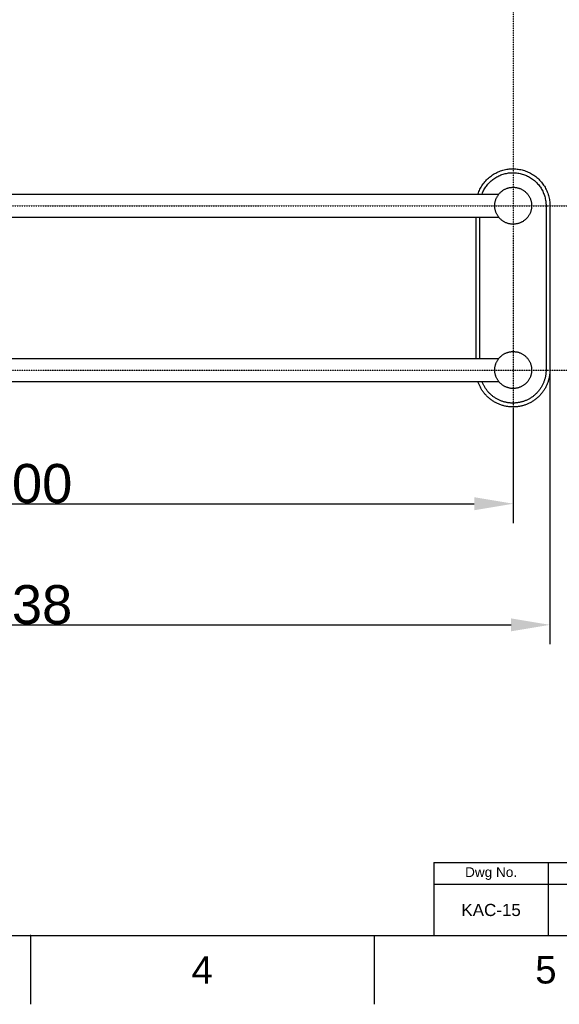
# Model space of a CAD drawing. Header units: millimetres. Extents: x 580 to 2065, y -13 to 1037.
# Tile 3 of 8: x 1140 to 1418, y -13 to 493. Entities that reach past the tile are written whole.
import ezdxf

# ---------------------------------------------------------------- set-up
doc = ezdxf.new("R2010")
doc.units = ezdxf.units.MM
doc.header["$LTSCALE"] = 0.1
doc.linetypes.add('CENTER', pattern=[0.6, 0.375, -0.075, 0.075, -0.075])
for name, color, linetype in [('______', 1, 'CENTER'), ('DEFAULT', 7, 'Continuous'), ('FORM', 7, 'Continuous'), ('OUTLINE', 2, 'Continuous'), ('TEXT', 2, 'Continuous')]:
    doc.layers.add(name, color=color, linetype=linetype)
doc.styles.add('ARIAL', font='arial_0.ttf')
doc.styles.get("Standard").update_dxf_attribs({"font": 'arial_0.ttf'})
doc.dimstyles.new('DIMENSION STYLE 01', dxfattribs={"dimtxt": 20, "dimasz": 20, "dimexe": 10, "dimexo": 0.5, "dimgap": 0.09, "dimtad": 1, "dimtoh": 1, "dimdec": 0, "dimzin": 0, "dimdsep": 46, "dimtxsty": 'ARIAL', "dimcen": 0.5, "dimadec": 1, "dimazin": 0, "dimtfac": 1, "dimtdec": 4, "dimtofl": 0, "dimtmove": 0, "dimatfit": 3, "dimfxl": 1, "dimtolj": 1, "dimtzin": 0, "dimarcsym": 0})

# ---------------------------------------------------------------- blocks, each defined once
blk = doc.blocks.new('*D92')
at = {"layer": 'DEFAULT', "color": 0, "lineweight": -2, "transparency": 16777216}
for p, q in [((893.74, 293.45), (893.74, 234.19)), ((1393.85, 293.45), (1393.85, 234.19)), ((913.74, 244.19), (1373.85, 244.19))]:
    blk.add_line(p, q, dxfattribs=at)
at = {"layer": 'DEFAULT', "color": 0, "transparency": 16777216}
for points in [[(913.74, 247.52), (913.74, 240.85), (893.74, 244.19)], [(1373.85, 247.52), (1373.85, 240.85), (1393.85, 244.19)]]:
    blk.add_solid(points, dxfattribs=at)
at = {"layer": 'Defpoints', "color": 0, "transparency": 16777216}
for p in [(893.74, 293.95), (1393.85, 293.95), (1393.85, 244.19)]:
    blk.add_point(p, dxfattribs=at)
at = {"layer": 'DEFAULT', "color": 0, "transparency": 16777216, "insert": (1143.79, 254.49), "char_height": 20, "attachment_point": 5, "style": 'ARIAL'}
blk.add_mtext('\\A1;500', dxfattribs=at)
blk = doc.blocks.new('*D96')
at = {"layer": 'DEFAULT', "color": 0, "lineweight": -2, "transparency": 16777216}
for p, q in [((874.74, 312.45), (874.74, 171.89)), ((1412.74, 312.45), (1412.74, 171.89)), ((894.74, 181.89), (1392.74, 181.89))]:
    blk.add_line(p, q, dxfattribs=at)
at = {"layer": 'DEFAULT', "color": 0, "transparency": 16777216}
for points in [[(894.74, 185.22), (894.74, 178.55), (874.74, 181.89)], [(1392.74, 185.22), (1392.74, 178.55), (1412.74, 181.89)]]:
    blk.add_solid(points, dxfattribs=at)
at = {"layer": 'Defpoints', "color": 0, "transparency": 16777216}
for p in [(874.74, 312.95), (1412.74, 312.95), (1412.74, 181.89)]:
    blk.add_point(p, dxfattribs=at)
at = {"layer": 'DEFAULT', "color": 0, "transparency": 16777216, "insert": (1143.74, 192.2), "char_height": 20, "attachment_point": 5, "style": 'ARIAL'}
blk.add_mtext('\\A1;538', dxfattribs=at)

msp = doc.modelspace()

# ---------------------------------------------------------------- linework, layer by layer
for p, q in [((615.21, 22.08), (2029.35, 22.08)), ((1145.51, 22.08), (1145.51, -13.27)), ((1322.28, 22.08), (1322.28, -13.27))]:
    msp.add_line(p, q)
msp.add_point((1145.51, 22.08))
at = {"layer": '______'}
for p, q in [((1393.85, 793.94), (1393.85, 276.24)), ((855.51, 397.45), (1836.9, 397.45)), ((855.51, 312.95), (1836.9, 312.95))]:
    msp.add_line(p, q, dxfattribs=at)
at = {"layer": 'FORM'}
for p, q in [((1353.1, 59.58), (2029.35, 59.58)), ((1353.1, 59.58), (1353.1, 22.08)), ((1411.85, 59.58), (1411.85, 22.08)), ((1529.35, 48.33), (1353.1, 48.33))]:
    msp.add_line(p, q, dxfattribs=at)
at = {"layer": 'OUTLINE'}
for p, q in [((1386.71, 415.1), (1387.33, 415.34)), ((1387.33, 415.34), (1387.96, 415.55)), ((1387.96, 415.55), (1388.59, 415.74)), ((1388.59, 415.74), (1389.23, 415.91)), ((1389.23, 415.91), (1389.87, 416.05)), ((1389.87, 416.05), (1390.52, 416.18)), ((1390.52, 416.18), (1391.18, 416.28)), ((1391.18, 416.28), (1391.84, 416.36)), ((1391.84, 416.36), (1392.49, 416.41)), ((1392.49, 416.41), (1393.16, 416.44)), ((1393.16, 416.44), (1393.82, 416.45)), ((1393.82, 416.45), (1394.48, 416.44)), ((1394.48, 416.44), (1395.14, 416.4)), ((1395.14, 416.4), (1395.8, 416.34)), ((1395.8, 416.34), (1396.45, 416.26)), ((1396.45, 416.26), (1397.11, 416.15)), ((1397.11, 416.15), (1397.76, 416.02)), ((1397.76, 416.02), (1398.4, 415.87)), ((1398.4, 415.87), (1399.04, 415.7)), ((1399.04, 415.7), (1399.67, 415.5)), ((1399.67, 415.5), (1400.3, 415.29)), ((1400.3, 415.29), (1400.91, 415.05)), ((1379.26, 409.75), (1379.7, 410.25)), ((1379.7, 410.25), (1380.15, 410.73)), ((1380.15, 410.73), (1380.62, 411.2)), ((1380.62, 411.2), (1381.11, 411.65)), ((1381.11, 411.65), (1381.61, 412.08)), ((1381.61, 412.08), (1382.13, 412.49)), ((1382.05, 409.8), (1382.49, 410.19)), ((1382.13, 412.49), (1382.66, 412.89)), ((1382.49, 410.19), (1382.94, 410.58)), ((1382.66, 412.89), (1383.2, 413.26)), ((1382.94, 410.58), (1383.4, 410.95)), ((1383.2, 413.26), (1383.76, 413.62)), ((1383.4, 410.95), (1383.88, 411.3)), ((1383.76, 413.62), (1384.33, 413.96)), ((1383.88, 411.3), (1384.36, 411.63)), ((1384.33, 413.96), (1384.91, 414.27)), ((1384.36, 411.63), (1384.86, 411.95)), ((1384.86, 411.95), (1385.37, 412.25)), ((1384.91, 414.27), (1385.5, 414.57)), ((1385.37, 412.25), (1385.89, 412.53)), ((1385.5, 414.57), (1386.1, 414.85)), ((1385.89, 412.53), (1386.42, 412.79)), ((1386.1, 414.85), (1386.71, 415.1)), ((1386.42, 412.79), (1386.96, 413.04)), ((1386.96, 413.04), (1387.5, 413.27)), ((1387.5, 413.27), (1388.06, 413.47)), ((1388.06, 413.47), (1388.62, 413.66)), ((1388.62, 413.66), (1389.18, 413.83)), ((1389.18, 413.83), (1389.75, 413.98)), ((1389.75, 413.98), (1390.33, 414.11)), ((1390.33, 414.11), (1390.91, 414.21)), ((1390.91, 414.21), (1391.5, 414.3)), ((1391.5, 414.3), (1392.08, 414.37)), ((1392.08, 414.37), (1392.67, 414.42)), ((1392.67, 414.42), (1393.26, 414.45)), ((1393.26, 414.45), (1393.85, 414.45)), ((1393.85, 414.45), (1394.44, 414.44)), ((1394.44, 414.44), (1395.03, 414.4)), ((1395.03, 414.4), (1395.62, 414.35)), ((1395.62, 414.35), (1396.21, 414.27)), ((1396.21, 414.27), (1396.79, 414.18)), ((1396.79, 414.18), (1397.37, 414.06)), ((1397.37, 414.06), (1397.95, 413.92)), ((1397.95, 413.92), (1398.52, 413.77)), ((1398.52, 413.77), (1399.08, 413.59)), ((1399.08, 413.59), (1399.64, 413.4)), ((1399.64, 413.4), (1400.19, 413.18)), ((1400.19, 413.18), (1400.73, 412.95)), ((1400.73, 412.95), (1401.27, 412.7)), ((1400.91, 415.05), (1401.52, 414.79)), ((1401.27, 412.7), (1401.79, 412.43)), ((1401.52, 414.79), (1402.12, 414.51)), ((1401.79, 412.43), (1402.31, 412.14)), ((1402.12, 414.51), (1402.71, 414.2)), ((1402.31, 412.14), (1402.81, 411.83)), ((1402.71, 414.2), (1403.29, 413.88)), ((1402.81, 411.83), (1403.31, 411.51)), ((1403.29, 413.88), (1403.85, 413.54)), ((1403.31, 411.51), (1403.79, 411.17)), ((1403.79, 411.17), (1404.26, 410.81)), ((1403.85, 413.54), (1404.41, 413.18)), ((1404.26, 410.81), (1404.72, 410.44)), ((1404.41, 413.18), (1404.95, 412.8)), ((1404.72, 410.44), (1405.16, 410.05)), ((1404.95, 412.8), (1405.47, 412.4)), ((1405.47, 412.4), (1405.99, 411.98)), ((1405.99, 411.98), (1406.49, 411.55)), ((1406.49, 411.55), (1406.97, 411.09)), ((1406.97, 411.09), (1407.43, 410.62)), ((1407.43, 410.62), (1407.89, 410.14)), ((1376.18, 404.69), (1376.44, 405.3)), ((1376.44, 405.3), (1376.72, 405.9)), ((1376.72, 405.9), (1377.03, 406.48)), ((1377.03, 406.48), (1377.35, 407.06)), ((1377.35, 407.06), (1377.69, 407.63)), ((1377.69, 407.63), (1378.06, 408.18)), ((1378.06, 408.18), (1378.44, 408.72)), ((1378.44, 408.72), (1378.84, 409.24)), ((1378.55, 405.08), (1378.82, 405.6)), ((1378.82, 405.6), (1379.11, 406.11)), ((1378.84, 409.24), (1379.26, 409.75)), ((1379.11, 406.11), (1379.42, 406.62)), ((1379.42, 406.62), (1379.75, 407.11)), ((1379.75, 407.11), (1380.09, 407.59)), ((1380.09, 407.59), (1380.45, 408.06)), ((1380.45, 408.06), (1380.83, 408.51)), ((1380.83, 408.51), (1381.22, 408.95)), ((1381.22, 408.95), (1381.63, 409.38)), ((1381.63, 409.38), (1382.05, 409.8)), ((1388.09, 405.01), (1388.35, 405.21)), ((1388.35, 405.21), (1388.63, 405.39)), ((1388.63, 405.39), (1388.91, 405.57)), ((1388.91, 405.57), (1389.19, 405.73)), ((1389.19, 405.73), (1389.48, 405.89)), ((1389.48, 405.89), (1389.78, 406.04)), ((1389.78, 406.04), (1390.08, 406.17)), ((1390.08, 406.17), (1390.38, 406.3)), ((1390.38, 406.3), (1390.69, 406.41)), ((1390.69, 406.41), (1391, 406.52)), ((1391, 406.52), (1391.32, 406.61)), ((1391.32, 406.61), (1391.64, 406.69)), ((1391.64, 406.69), (1391.96, 406.76)), ((1391.96, 406.76), (1392.29, 406.82)), ((1392.29, 406.82), (1392.61, 406.87)), ((1392.61, 406.87), (1392.94, 406.91)), ((1392.94, 406.91), (1393.27, 406.93)), ((1393.27, 406.93), (1393.6, 406.95)), ((1393.6, 406.95), (1393.93, 406.95)), ((1393.93, 406.95), (1394.26, 406.94)), ((1394.26, 406.94), (1394.59, 406.92)), ((1394.59, 406.92), (1394.91, 406.89)), ((1394.91, 406.89), (1395.24, 406.85)), ((1395.24, 406.85), (1395.57, 406.79)), ((1395.57, 406.79), (1395.89, 406.73)), ((1395.89, 406.73), (1396.21, 406.65)), ((1396.21, 406.65), (1396.53, 406.57)), ((1396.53, 406.57), (1396.84, 406.47)), ((1396.84, 406.47), (1397.15, 406.36)), ((1397.15, 406.36), (1397.46, 406.24)), ((1397.46, 406.24), (1397.76, 406.11)), ((1397.76, 406.11), (1398.06, 405.96)), ((1398.06, 405.96), (1398.36, 405.81)), ((1398.36, 405.81), (1398.64, 405.65)), ((1398.64, 405.65), (1398.92, 405.48)), ((1398.92, 405.48), (1399.2, 405.3)), ((1399.2, 405.3), (1399.47, 405.11)), ((1405.16, 410.05), (1405.59, 409.64)), ((1405.59, 409.64), (1406.01, 409.22)), ((1406.01, 409.22), (1406.41, 408.79)), ((1406.41, 408.79), (1406.8, 408.34)), ((1406.8, 408.34), (1407.17, 407.88)), ((1407.17, 407.88), (1407.52, 407.41)), ((1407.52, 407.41), (1407.86, 406.92)), ((1407.86, 406.92), (1408.18, 406.43)), ((1407.89, 410.14), (1408.32, 409.64)), ((1408.18, 406.43), (1408.48, 405.92)), ((1408.32, 409.64), (1408.73, 409.12)), ((1408.48, 405.92), (1408.77, 405.4)), ((1408.73, 409.12), (1409.13, 408.6)), ((1408.77, 405.4), (1409.04, 404.88)), ((1409.13, 408.6), (1409.51, 408.05)), ((1409.51, 408.05), (1409.87, 407.5)), ((1409.87, 407.5), (1410.21, 406.93)), ((1410.21, 406.93), (1410.53, 406.35)), ((1410.53, 406.35), (1410.83, 405.76)), ((1410.83, 405.76), (1411.11, 405.16)), ((1411.11, 405.16), (1411.37, 404.55)), ((901.11, 403.45), (1386.48, 403.45)), ((1375.71, 403.45), (1375.93, 404.08)), ((1375.93, 404.08), (1376.18, 404.69)), ((1377.84, 403.45), (1378.05, 404)), ((1378.05, 404), (1378.29, 404.54)), ((1378.29, 404.54), (1378.55, 405.08)), ((1384.67, 399.9), (1384.76, 400.21)), ((1384.76, 400.21), (1384.86, 400.53)), ((1384.86, 400.53), (1384.97, 400.84)), ((1384.97, 400.84), (1385.09, 401.14)), ((1385.09, 401.14), (1385.23, 401.45)), ((1385.23, 401.45), (1385.37, 401.74)), ((1385.37, 401.74), (1385.52, 402.03)), ((1385.52, 402.03), (1385.69, 402.32)), ((1385.69, 402.32), (1385.86, 402.6)), ((1385.86, 402.6), (1386.04, 402.87)), ((1386.04, 402.87), (1386.24, 403.14)), ((1386.24, 403.14), (1386.44, 403.4)), ((1386.44, 403.4), (1386.65, 403.66)), ((1386.65, 403.66), (1386.87, 403.9)), ((1386.87, 403.9), (1387.1, 404.14)), ((1387.1, 404.14), (1387.33, 404.37)), ((1387.33, 404.37), (1387.58, 404.59)), ((1387.58, 404.59), (1387.83, 404.81)), ((1387.83, 404.81), (1388.09, 405.01)), ((1399.47, 405.11), (1399.73, 404.91)), ((1399.73, 404.91), (1399.99, 404.7)), ((1399.99, 404.7), (1400.23, 404.48)), ((1400.23, 404.48), (1400.47, 404.26)), ((1400.47, 404.26), (1400.71, 404.02)), ((1400.71, 404.02), (1400.93, 403.78)), ((1400.93, 403.78), (1401.15, 403.53)), ((1401.15, 403.53), (1401.35, 403.27)), ((1401.35, 403.27), (1401.55, 403.01)), ((1401.55, 403.01), (1401.74, 402.74)), ((1401.74, 402.74), (1401.92, 402.46)), ((1401.92, 402.46), (1402.09, 402.18)), ((1402.09, 402.18), (1402.25, 401.89)), ((1402.25, 401.89), (1402.39, 401.6)), ((1402.39, 401.6), (1402.53, 401.3)), ((1402.53, 401.3), (1402.66, 400.99)), ((1402.66, 400.99), (1402.78, 400.68)), ((1402.78, 400.68), (1402.89, 400.37)), ((1402.89, 400.37), (1402.98, 400.06)), ((1409.04, 404.88), (1409.28, 404.34)), ((1409.28, 404.34), (1409.51, 403.8)), ((1409.51, 403.8), (1409.73, 403.24)), ((1409.73, 403.24), (1409.92, 402.68)), ((1409.92, 402.68), (1410.09, 402.12)), ((1410.09, 402.12), (1410.24, 401.55)), ((1410.24, 401.55), (1410.37, 400.97)), ((1410.37, 400.97), (1410.49, 400.39)), ((1410.49, 400.39), (1410.58, 399.81)), ((1411.37, 404.55), (1411.6, 403.93)), ((1411.6, 403.93), (1411.82, 403.31)), ((1411.82, 403.31), (1412.01, 402.68)), ((1412.01, 402.68), (1412.18, 402.04)), ((1412.18, 402.04), (1412.33, 401.39)), ((1412.33, 401.39), (1412.45, 400.74)), ((1412.45, 400.74), (1412.56, 400.09)), ((1412.56, 400.09), (1412.64, 399.43)), ((1384.35, 397.62), (1384.36, 397.95)), ((1384.35, 397.29), (1384.35, 397.62)), ((1384.36, 396.96), (1384.35, 397.29)), ((1384.36, 397.95), (1384.38, 398.28)), ((1384.38, 396.63), (1384.36, 396.96)), ((1384.38, 398.28), (1384.42, 398.6)), ((1384.42, 396.3), (1384.38, 396.63)), ((1384.42, 398.6), (1384.46, 398.93)), ((1384.46, 395.97), (1384.42, 396.3)), ((1384.46, 398.93), (1384.52, 399.26)), ((1384.52, 395.65), (1384.46, 395.97)), ((1384.52, 399.26), (1384.59, 399.58)), ((1384.59, 395.33), (1384.52, 395.65)), ((1384.59, 399.58), (1384.67, 399.9)), ((1384.67, 395.01), (1384.59, 395.33)), ((1384.76, 394.69), (1384.67, 395.01)), ((1402.98, 400.06), (1403.07, 399.74)), ((1403.07, 395.17), (1402.98, 394.85)), ((1403.07, 399.74), (1403.14, 399.42)), ((1403.14, 395.49), (1403.07, 395.17)), ((1403.14, 399.42), (1403.2, 399.09)), ((1403.2, 395.81), (1403.14, 395.49)), ((1403.2, 399.09), (1403.25, 398.77)), ((1403.25, 396.14), (1403.2, 395.81)), ((1403.25, 398.77), (1403.29, 398.44)), ((1403.29, 396.46), (1403.25, 396.14)), ((1403.29, 398.44), (1403.32, 398.11)), ((1403.32, 396.79), (1403.29, 396.46)), ((1403.32, 398.11), (1403.34, 397.78)), ((1403.34, 397.12), (1403.32, 396.79)), ((1403.34, 397.78), (1403.35, 397.45)), ((1403.35, 397.45), (1403.34, 397.12)), ((1410.58, 399.81), (1410.65, 399.22)), ((1410.65, 399.22), (1410.7, 398.63)), ((1410.7, 398.63), (1410.73, 398.04)), ((1410.73, 398.04), (1410.74, 397.45)), ((1410.74, 397.45), (1410.74, 312.61)), ((1412.64, 399.43), (1412.7, 398.77)), ((1412.7, 398.77), (1412.73, 398.11)), ((1412.73, 398.11), (1412.74, 397.45)), ((1412.74, 397.45), (1412.74, 312.57)), ((1386.48, 391.45), (901.11, 391.45)), ((1374.74, 318.95), (1374.74, 391.45)), ((1376.74, 318.95), (1376.74, 391.45)), ((1384.86, 394.38), (1384.76, 394.69)), ((1384.97, 394.07), (1384.86, 394.38)), ((1385.09, 393.76), (1384.97, 394.07)), ((1385.23, 393.46), (1385.09, 393.76)), ((1385.37, 393.16), (1385.23, 393.46)), ((1385.52, 392.87), (1385.37, 393.16)), ((1385.69, 392.58), (1385.52, 392.87)), ((1385.86, 392.3), (1385.69, 392.58)), ((1386.04, 392.03), (1385.86, 392.3)), ((1386.24, 391.76), (1386.04, 392.03)), ((1386.44, 391.5), (1386.24, 391.76)), ((1386.65, 391.25), (1386.44, 391.5)), ((1386.87, 391), (1386.65, 391.25)), ((1387.1, 390.76), (1386.87, 391)), ((1387.33, 390.53), (1387.1, 390.76)), ((1387.58, 390.31), (1387.33, 390.53)), ((1387.83, 390.1), (1387.58, 390.31)), ((1388.09, 389.89), (1387.83, 390.1)), ((1399.73, 390), (1399.47, 389.8)), ((1399.99, 390.2), (1399.73, 390)), ((1400.23, 390.42), (1399.99, 390.2)), ((1400.47, 390.65), (1400.23, 390.42)), ((1400.71, 390.88), (1400.47, 390.65)), ((1400.93, 391.12), (1400.71, 390.88)), ((1401.15, 391.37), (1400.93, 391.12)), ((1401.35, 391.63), (1401.15, 391.37)), ((1401.55, 391.89), (1401.35, 391.63)), ((1401.74, 392.17), (1401.55, 391.89)), ((1401.92, 392.44), (1401.74, 392.17)), ((1402.09, 392.73), (1401.92, 392.44)), ((1402.25, 393.01), (1402.09, 392.73)), ((1402.39, 393.31), (1402.25, 393.01)), ((1402.53, 393.61), (1402.39, 393.31)), ((1402.66, 393.91), (1402.53, 393.61)), ((1402.78, 394.22), (1402.66, 393.91)), ((1402.89, 394.53), (1402.78, 394.22)), ((1402.98, 394.85), (1402.89, 394.53)), ((1388.35, 389.7), (1388.09, 389.89)), ((1388.63, 389.51), (1388.35, 389.7)), ((1388.91, 389.34), (1388.63, 389.51)), ((1389.19, 389.17), (1388.91, 389.34)), ((1389.48, 389.01), (1389.19, 389.17)), ((1389.78, 388.87), (1389.48, 389.01)), ((1390.08, 388.73), (1389.78, 388.87)), ((1390.38, 388.61), (1390.08, 388.73)), ((1390.69, 388.49), (1390.38, 388.61)), ((1391, 388.39), (1390.69, 388.49)), ((1391.32, 388.29), (1391, 388.39)), ((1391.64, 388.21), (1391.32, 388.29)), ((1391.96, 388.14), (1391.64, 388.21)), ((1392.29, 388.08), (1391.96, 388.14)), ((1392.61, 388.03), (1392.29, 388.08)), ((1392.94, 388), (1392.61, 388.03)), ((1393.27, 387.97), (1392.94, 388)), ((1393.6, 387.96), (1393.27, 387.97)), ((1393.93, 387.95), (1393.6, 387.96)), ((1394.26, 387.96), (1393.93, 387.95)), ((1394.59, 387.98), (1394.26, 387.96)), ((1394.91, 388.01), (1394.59, 387.98)), ((1395.24, 388.06), (1394.91, 388.01)), ((1395.57, 388.11), (1395.24, 388.06)), ((1395.89, 388.17), (1395.57, 388.11)), ((1396.21, 388.25), (1395.89, 388.17)), ((1396.53, 388.34), (1396.21, 388.25)), ((1396.84, 388.44), (1396.53, 388.34)), ((1397.15, 388.55), (1396.84, 388.44)), ((1397.46, 388.67), (1397.15, 388.55)), ((1397.76, 388.8), (1397.46, 388.67)), ((1398.06, 388.94), (1397.76, 388.8)), ((1398.36, 389.09), (1398.06, 388.94)), ((1398.64, 389.25), (1398.36, 389.09)), ((1398.92, 389.42), (1398.64, 389.25)), ((1399.2, 389.61), (1398.92, 389.42)), ((1399.47, 389.8), (1399.2, 389.61)), ((1386.44, 318.9), (1386.65, 319.16)), ((1386.65, 319.16), (1386.87, 319.4)), ((1386.87, 319.4), (1387.1, 319.64)), ((1387.1, 319.64), (1387.33, 319.87)), ((1387.33, 319.87), (1387.58, 320.09)), ((1387.58, 320.09), (1387.83, 320.31)), ((1387.83, 320.31), (1388.09, 320.51)), ((1388.09, 320.51), (1388.35, 320.71)), ((1388.35, 320.71), (1388.63, 320.89)), ((1388.63, 320.89), (1388.91, 321.07)), ((1388.91, 321.07), (1389.19, 321.23)), ((1389.19, 321.23), (1389.48, 321.39)), ((1389.48, 321.39), (1389.78, 321.54)), ((1389.78, 321.54), (1390.08, 321.67)), ((1390.08, 321.67), (1390.38, 321.8)), ((1390.38, 321.8), (1390.69, 321.91)), ((1390.69, 321.91), (1391, 322.02)), ((1391, 322.02), (1391.32, 322.11)), ((1391.32, 322.11), (1391.64, 322.19)), ((1391.64, 322.19), (1391.96, 322.26)), ((1391.96, 322.26), (1392.29, 322.32)), ((1392.29, 322.32), (1392.61, 322.37)), ((1392.61, 322.37), (1392.94, 322.41)), ((1392.94, 322.41), (1393.27, 322.43)), ((1393.27, 322.43), (1393.6, 322.45)), ((1393.6, 322.45), (1393.93, 322.45)), ((1393.93, 322.45), (1394.26, 322.44)), ((1394.26, 322.44), (1394.59, 322.42)), ((1394.59, 322.42), (1394.91, 322.39)), ((1394.91, 322.39), (1395.24, 322.35)), ((1395.24, 322.35), (1395.57, 322.29)), ((1395.57, 322.29), (1395.89, 322.23)), ((1395.89, 322.23), (1396.21, 322.15)), ((1396.21, 322.15), (1396.53, 322.07)), ((1396.53, 322.07), (1396.84, 321.97)), ((1396.84, 321.97), (1397.15, 321.86)), ((1397.15, 321.86), (1397.46, 321.74)), ((1397.46, 321.74), (1397.76, 321.61)), ((1397.76, 321.61), (1398.06, 321.46)), ((1398.06, 321.46), (1398.36, 321.31)), ((1398.36, 321.31), (1398.64, 321.15)), ((1398.64, 321.15), (1398.92, 320.98)), ((1398.92, 320.98), (1399.2, 320.8)), ((1399.2, 320.8), (1399.47, 320.61)), ((1399.47, 320.61), (1399.73, 320.41)), ((1399.73, 320.41), (1399.99, 320.2)), ((1399.99, 320.2), (1400.23, 319.98)), ((1400.23, 319.98), (1400.47, 319.76)), ((1400.47, 319.76), (1400.71, 319.52)), ((1400.71, 319.52), (1400.93, 319.28)), ((1400.93, 319.28), (1401.15, 319.03)), ((901.11, 318.95), (1386.48, 318.95)), ((1384.38, 313.78), (1384.42, 314.1)), ((1384.42, 314.1), (1384.46, 314.43)), ((1384.46, 314.43), (1384.52, 314.75)), ((1384.52, 314.75), (1384.59, 315.08)), ((1384.59, 315.08), (1384.67, 315.4)), ((1384.67, 315.4), (1384.76, 315.71)), ((1384.76, 315.71), (1384.86, 316.03)), ((1384.86, 316.03), (1384.97, 316.34)), ((1384.97, 316.34), (1385.09, 316.64)), ((1385.09, 316.64), (1385.23, 316.95)), ((1385.23, 316.95), (1385.37, 317.24)), ((1385.37, 317.24), (1385.52, 317.53)), ((1385.52, 317.53), (1385.69, 317.82)), ((1385.69, 317.82), (1385.86, 318.1)), ((1385.86, 318.1), (1386.04, 318.37)), ((1386.04, 318.37), (1386.24, 318.64)), ((1386.24, 318.64), (1386.44, 318.9)), ((1401.15, 319.03), (1401.35, 318.77)), ((1401.35, 318.77), (1401.55, 318.51)), ((1401.55, 318.51), (1401.74, 318.24)), ((1401.74, 318.24), (1401.92, 317.96)), ((1401.92, 317.96), (1402.09, 317.68)), ((1402.09, 317.68), (1402.25, 317.39)), ((1402.25, 317.39), (1402.39, 317.1)), ((1402.39, 317.1), (1402.53, 316.8)), ((1402.53, 316.8), (1402.66, 316.49)), ((1402.66, 316.49), (1402.78, 316.18)), ((1402.78, 316.18), (1402.89, 315.87)), ((1402.89, 315.87), (1402.98, 315.56)), ((1402.98, 315.56), (1403.07, 315.24)), ((1403.07, 315.24), (1403.14, 314.92)), ((1403.14, 314.92), (1403.2, 314.59)), ((1403.2, 314.59), (1403.25, 314.27)), ((1403.25, 314.27), (1403.29, 313.94)), ((1384.35, 313.12), (1384.36, 313.45)), ((1384.35, 312.79), (1384.35, 313.12)), ((1384.36, 312.46), (1384.35, 312.79)), ((1384.36, 313.45), (1384.38, 313.78)), ((1384.38, 312.13), (1384.36, 312.46)), ((1384.42, 311.8), (1384.38, 312.13)), ((1384.46, 311.47), (1384.42, 311.8)), ((1384.52, 311.15), (1384.46, 311.47)), ((1384.59, 310.83), (1384.52, 311.15)), ((1384.67, 310.51), (1384.59, 310.83)), ((1384.76, 310.19), (1384.67, 310.51)), ((1384.86, 309.88), (1384.76, 310.19)), ((1384.97, 309.57), (1384.86, 309.88)), ((1385.09, 309.26), (1384.97, 309.57)), ((1385.23, 308.96), (1385.09, 309.26)), ((1385.37, 308.66), (1385.23, 308.96)), ((1402.53, 309.11), (1402.39, 308.81)), ((1402.66, 309.41), (1402.53, 309.11)), ((1402.78, 309.72), (1402.66, 309.41)), ((1402.89, 310.03), (1402.78, 309.72)), ((1402.98, 310.35), (1402.89, 310.03)), ((1403.07, 310.67), (1402.98, 310.35)), ((1403.14, 310.99), (1403.07, 310.67)), ((1403.2, 311.31), (1403.14, 310.99)), ((1403.25, 311.64), (1403.2, 311.31)), ((1403.29, 311.96), (1403.25, 311.64)), ((1403.29, 313.94), (1403.32, 313.61)), ((1403.32, 312.29), (1403.29, 311.96)), ((1403.32, 313.61), (1403.34, 313.28)), ((1403.34, 312.62), (1403.32, 312.29)), ((1403.34, 313.28), (1403.35, 312.95)), ((1403.35, 312.95), (1403.34, 312.62)), ((1410.3, 309.1), (1410.21, 308.75)), ((1410.38, 309.46), (1410.3, 309.1)), ((1410.45, 309.81), (1410.38, 309.46)), ((1410.51, 310.17), (1410.45, 309.81)), ((1410.57, 310.52), (1410.51, 310.17)), ((1410.61, 310.87), (1410.57, 310.52)), ((1410.65, 311.22), (1410.61, 310.87)), ((1410.69, 311.57), (1410.65, 311.22)), ((1410.71, 311.92), (1410.69, 311.57)), ((1410.73, 312.27), (1410.71, 311.92)), ((1410.74, 312.61), (1410.73, 312.27)), ((1412.33, 309), (1412.24, 308.6)), ((1412.41, 309.4), (1412.33, 309)), ((1412.48, 309.8), (1412.41, 309.4)), ((1412.54, 310.2), (1412.48, 309.8)), ((1412.6, 310.6), (1412.54, 310.2)), ((1412.64, 311), (1412.6, 310.6)), ((1412.68, 311.39), (1412.64, 311)), ((1412.71, 311.79), (1412.68, 311.39)), ((1412.73, 312.18), (1412.71, 311.79)), ((1412.74, 312.57), (1412.73, 312.18)), ((1386.48, 306.95), (901.11, 306.95)), ((1375.84, 306.59), (1375.71, 306.95)), ((1375.97, 306.22), (1375.84, 306.59)), ((1376.12, 305.86), (1375.97, 306.22)), ((1376.27, 305.49), (1376.12, 305.86)), ((1376.43, 305.13), (1376.27, 305.49)), ((1376.6, 304.77), (1376.43, 305.13)), ((1376.77, 304.41), (1376.6, 304.77)), ((1376.96, 304.05), (1376.77, 304.41)), ((1377.15, 303.69), (1376.96, 304.05)), ((1377.96, 306.63), (1377.84, 306.95)), ((1378.09, 306.32), (1377.96, 306.63)), ((1378.23, 306), (1378.09, 306.32)), ((1378.37, 305.68), (1378.23, 306)), ((1378.53, 305.37), (1378.37, 305.68)), ((1378.69, 305.05), (1378.53, 305.37)), ((1378.86, 304.74), (1378.69, 305.05)), ((1379.03, 304.43), (1378.86, 304.74)), ((1379.22, 304.12), (1379.03, 304.43)), ((1379.41, 303.81), (1379.22, 304.12)), ((1385.52, 308.37), (1385.37, 308.66)), ((1385.69, 308.08), (1385.52, 308.37)), ((1385.86, 307.8), (1385.69, 308.08)), ((1386.04, 307.53), (1385.86, 307.8)), ((1386.24, 307.26), (1386.04, 307.53)), ((1386.44, 307), (1386.24, 307.26)), ((1386.65, 306.75), (1386.44, 307)), ((1386.87, 306.5), (1386.65, 306.75)), ((1387.1, 306.26), (1386.87, 306.5)), ((1387.33, 306.03), (1387.1, 306.26)), ((1387.58, 305.81), (1387.33, 306.03)), ((1387.83, 305.6), (1387.58, 305.81)), ((1388.09, 305.39), (1387.83, 305.6)), ((1388.35, 305.2), (1388.09, 305.39)), ((1388.63, 305.01), (1388.35, 305.2)), ((1388.91, 304.84), (1388.63, 305.01)), ((1389.19, 304.67), (1388.91, 304.84)), ((1389.48, 304.51), (1389.19, 304.67)), ((1389.78, 304.37), (1389.48, 304.51)), ((1390.08, 304.23), (1389.78, 304.37)), ((1390.38, 304.11), (1390.08, 304.23)), ((1390.69, 303.99), (1390.38, 304.11)), ((1391, 303.89), (1390.69, 303.99)), ((1391.32, 303.79), (1391, 303.89)), ((1396.84, 303.94), (1396.53, 303.84)), ((1397.15, 304.05), (1396.84, 303.94)), ((1397.46, 304.17), (1397.15, 304.05)), ((1397.76, 304.3), (1397.46, 304.17)), ((1398.06, 304.44), (1397.76, 304.3)), ((1398.36, 304.59), (1398.06, 304.44)), ((1398.64, 304.75), (1398.36, 304.59)), ((1398.92, 304.92), (1398.64, 304.75)), ((1399.2, 305.11), (1398.92, 304.92)), ((1399.47, 305.3), (1399.2, 305.11)), ((1399.73, 305.5), (1399.47, 305.3)), ((1399.99, 305.7), (1399.73, 305.5)), ((1400.23, 305.92), (1399.99, 305.7)), ((1400.47, 306.15), (1400.23, 305.92)), ((1400.71, 306.38), (1400.47, 306.15)), ((1400.93, 306.62), (1400.71, 306.38)), ((1401.15, 306.87), (1400.93, 306.62)), ((1401.35, 307.13), (1401.15, 306.87)), ((1401.55, 307.39), (1401.35, 307.13)), ((1401.74, 307.67), (1401.55, 307.39)), ((1401.92, 307.94), (1401.74, 307.67)), ((1402.09, 308.23), (1401.92, 307.94)), ((1402.25, 308.51), (1402.09, 308.23)), ((1402.39, 308.81), (1402.25, 308.51)), ((1408.15, 303.93), (1407.94, 303.61)), ((1408.35, 304.26), (1408.15, 303.93)), ((1408.54, 304.59), (1408.35, 304.26)), ((1408.72, 304.92), (1408.54, 304.59)), ((1408.9, 305.26), (1408.72, 304.92)), ((1409.07, 305.6), (1408.9, 305.26)), ((1409.23, 305.94), (1409.07, 305.6)), ((1409.38, 306.29), (1409.23, 305.94)), ((1409.52, 306.63), (1409.38, 306.29)), ((1409.66, 306.98), (1409.52, 306.63)), ((1409.79, 307.33), (1409.66, 306.98)), ((1409.91, 307.69), (1409.79, 307.33)), ((1410.02, 308.04), (1409.91, 307.69)), ((1410.12, 308.39), (1410.02, 308.04)), ((1410.21, 308.75), (1410.12, 308.39)), ((1410.43, 303.86), (1410.21, 303.48)), ((1410.63, 304.24), (1410.43, 303.86)), ((1410.82, 304.63), (1410.63, 304.24)), ((1411.01, 305.02), (1410.82, 304.63)), ((1411.18, 305.41), (1411.01, 305.02)), ((1411.34, 305.8), (1411.18, 305.41)), ((1411.5, 306.2), (1411.34, 305.8)), ((1411.65, 306.59), (1411.5, 306.2)), ((1411.78, 306.99), (1411.65, 306.59)), ((1411.91, 307.39), (1411.78, 306.99)), ((1412.03, 307.79), (1411.91, 307.39)), ((1412.14, 308.2), (1412.03, 307.79)), ((1412.24, 308.6), (1412.14, 308.2)), ((1377.36, 303.33), (1377.15, 303.69)), ((1377.57, 302.98), (1377.36, 303.33)), ((1377.79, 302.63), (1377.57, 302.98)), ((1378.02, 302.28), (1377.79, 302.63)), ((1378.26, 301.94), (1378.02, 302.28)), ((1378.51, 301.6), (1378.26, 301.94)), ((1378.76, 301.27), (1378.51, 301.6)), ((1379.03, 300.93), (1378.76, 301.27)), ((1379.3, 300.61), (1379.03, 300.93)), ((1379.58, 300.29), (1379.3, 300.61)), ((1379.61, 303.51), (1379.41, 303.81)), ((1379.87, 299.97), (1379.58, 300.29)), ((1379.81, 303.21), (1379.61, 303.51)), ((1380.03, 302.91), (1379.81, 303.21)), ((1380.16, 299.66), (1379.87, 299.97)), ((1380.25, 302.61), (1380.03, 302.91)), ((1380.47, 299.36), (1380.16, 299.66)), ((1380.48, 302.32), (1380.25, 302.61)), ((1380.78, 299.06), (1380.47, 299.36)), ((1380.71, 302.03), (1380.48, 302.32)), ((1380.96, 301.75), (1380.71, 302.03)), ((1381.1, 298.77), (1380.78, 299.06)), ((1381.21, 301.47), (1380.96, 301.75)), ((1381.46, 301.2), (1381.21, 301.47)), ((1381.73, 300.93), (1381.46, 301.2)), ((1382, 300.66), (1381.73, 300.93)), ((1382.27, 300.4), (1382, 300.66)), ((1382.56, 300.15), (1382.27, 300.4)), ((1382.85, 299.9), (1382.56, 300.15)), ((1383.14, 299.66), (1382.85, 299.9)), ((1383.45, 299.42), (1383.14, 299.66)), ((1383.75, 299.2), (1383.45, 299.42)), ((1384.07, 298.97), (1383.75, 299.2)), ((1384.39, 298.76), (1384.07, 298.97)), ((1391.64, 303.71), (1391.32, 303.79)), ((1391.96, 303.64), (1391.64, 303.71)), ((1392.29, 303.58), (1391.96, 303.64)), ((1392.61, 303.53), (1392.29, 303.58)), ((1392.94, 303.5), (1392.61, 303.53)), ((1393.27, 303.47), (1392.94, 303.5)), ((1393.6, 303.46), (1393.27, 303.47)), ((1393.93, 303.45), (1393.6, 303.46)), ((1394.26, 303.46), (1393.93, 303.45)), ((1394.59, 303.48), (1394.26, 303.46)), ((1394.91, 303.51), (1394.59, 303.48)), ((1395.24, 303.56), (1394.91, 303.51)), ((1395.57, 303.61), (1395.24, 303.56)), ((1395.89, 303.67), (1395.57, 303.61)), ((1396.21, 303.75), (1395.89, 303.67)), ((1396.53, 303.84), (1396.21, 303.75)), ((1403.42, 298.97), (1403.1, 298.76)), ((1403.73, 299.19), (1403.42, 298.97)), ((1404.03, 299.42), (1403.73, 299.19)), ((1404.33, 299.65), (1404.03, 299.42)), ((1404.63, 299.89), (1404.33, 299.65)), ((1404.92, 300.14), (1404.63, 299.89)), ((1405.2, 300.4), (1404.92, 300.14)), ((1405.48, 300.66), (1405.2, 300.4)), ((1405.76, 300.93), (1405.48, 300.66)), ((1406.03, 301.2), (1405.76, 300.93)), ((1406.29, 301.48), (1406.03, 301.2)), ((1406.55, 301.77), (1406.29, 301.48)), ((1406.71, 299.06), (1406.38, 298.77)), ((1406.8, 302.06), (1406.55, 301.77)), ((1407.02, 299.36), (1406.71, 299.06)), ((1407.04, 302.36), (1406.8, 302.06)), ((1407.33, 299.67), (1407.02, 299.36)), ((1407.28, 302.66), (1407.04, 302.36)), ((1407.51, 302.97), (1407.28, 302.66)), ((1407.63, 299.99), (1407.33, 299.67)), ((1407.73, 303.29), (1407.51, 302.97)), ((1407.92, 300.31), (1407.63, 299.99)), ((1407.94, 303.61), (1407.73, 303.29)), ((1408.21, 300.64), (1407.92, 300.31)), ((1408.49, 300.97), (1408.21, 300.64)), ((1408.76, 301.32), (1408.49, 300.97)), ((1409.03, 301.66), (1408.76, 301.32)), ((1409.28, 302.02), (1409.03, 301.66)), ((1409.53, 302.38), (1409.28, 302.02)), ((1409.77, 302.74), (1409.53, 302.38)), ((1409.99, 303.11), (1409.77, 302.74)), ((1410.21, 303.48), (1409.99, 303.11)), ((1381.43, 298.48), (1381.1, 298.77)), ((1381.76, 298.2), (1381.43, 298.48)), ((1382.1, 297.93), (1381.76, 298.2)), ((1382.45, 297.67), (1382.1, 297.93)), ((1382.8, 297.42), (1382.45, 297.67)), ((1383.16, 297.17), (1382.8, 297.42)), ((1383.53, 296.93), (1383.16, 297.17)), ((1383.9, 296.7), (1383.53, 296.93)), ((1384.28, 296.48), (1383.9, 296.7)), ((1384.66, 296.26), (1384.28, 296.48)), ((1384.71, 298.55), (1384.39, 298.76)), ((1385.04, 296.06), (1384.66, 296.26)), ((1385.04, 298.35), (1384.71, 298.55)), ((1385.37, 298.16), (1385.04, 298.35)), ((1385.43, 295.86), (1385.04, 296.06)), ((1385.71, 297.97), (1385.37, 298.16)), ((1385.83, 295.68), (1385.43, 295.86)), ((1386.05, 297.79), (1385.71, 297.97)), ((1386.23, 295.5), (1385.83, 295.68)), ((1386.39, 297.62), (1386.05, 297.79)), ((1386.63, 295.33), (1386.23, 295.5)), ((1386.74, 297.46), (1386.39, 297.62)), ((1387.03, 295.18), (1386.63, 295.33)), ((1387.09, 297.31), (1386.74, 297.46)), ((1387.44, 295.03), (1387.03, 295.18)), ((1387.45, 297.16), (1387.09, 297.31)), ((1387.85, 294.89), (1387.44, 295.03)), ((1387.81, 297.02), (1387.45, 297.16)), ((1388.17, 296.89), (1387.81, 297.02)), ((1388.26, 294.76), (1387.85, 294.89)), ((1388.53, 296.77), (1388.17, 296.89)), ((1388.67, 294.64), (1388.26, 294.76)), ((1388.89, 296.66), (1388.53, 296.77)), ((1389.08, 294.53), (1388.67, 294.64)), ((1389.26, 296.55), (1388.89, 296.66)), ((1389.5, 294.43), (1389.08, 294.53)), ((1389.62, 296.46), (1389.26, 296.55)), ((1389.91, 294.34), (1389.5, 294.43)), ((1389.99, 296.37), (1389.62, 296.46)), ((1390.33, 294.26), (1389.91, 294.34)), ((1390.36, 296.29), (1389.99, 296.37)), ((1390.74, 294.19), (1390.33, 294.26)), ((1390.73, 296.22), (1390.36, 296.29)), ((1391.09, 296.16), (1390.73, 296.22)), ((1391.16, 294.13), (1390.74, 294.19)), ((1391.46, 296.11), (1391.09, 296.16)), ((1391.57, 294.08), (1391.16, 294.13)), ((1391.83, 296.06), (1391.46, 296.11)), ((1391.99, 294.03), (1391.57, 294.08)), ((1392.2, 296.02), (1391.83, 296.06)), ((1392.4, 294), (1391.99, 294.03)), ((1392.56, 295.99), (1392.2, 296.02)), ((1392.81, 293.97), (1392.4, 294)), ((1392.93, 295.97), (1392.56, 295.99)), ((1393.22, 293.96), (1392.81, 293.97)), ((1393.29, 295.96), (1392.93, 295.97)), ((1393.63, 293.95), (1393.22, 293.96)), ((1393.65, 295.95), (1393.29, 295.96)), ((1394.03, 293.95), (1393.63, 293.95)), ((1394.01, 295.95), (1393.65, 295.95)), ((1394.37, 295.96), (1394.01, 295.95)), ((1394.44, 293.96), (1394.03, 293.95)), ((1394.72, 295.98), (1394.37, 295.96)), ((1394.83, 293.98), (1394.44, 293.96)), ((1395.08, 296), (1394.72, 295.98)), ((1395.23, 294.01), (1394.83, 293.98)), ((1395.42, 296.04), (1395.08, 296)), ((1395.62, 294.05), (1395.23, 294.01)), ((1395.77, 296.07), (1395.42, 296.04)), ((1396.01, 294.09), (1395.62, 294.05)), ((1396.11, 296.12), (1395.77, 296.07)), ((1396.4, 294.14), (1396.01, 294.09)), ((1396.45, 296.17), (1396.11, 296.12)), ((1396.78, 294.2), (1396.4, 294.14)), ((1396.79, 296.23), (1396.45, 296.17)), ((1397.16, 294.26), (1396.78, 294.2)), ((1397.13, 296.29), (1396.79, 296.23)), ((1397.46, 296.36), (1397.13, 296.29)), ((1397.54, 294.34), (1397.16, 294.26)), ((1397.8, 296.44), (1397.46, 296.36)), ((1397.93, 294.42), (1397.54, 294.34)), ((1398.14, 296.53), (1397.8, 296.44)), ((1398.31, 294.51), (1397.93, 294.42)), ((1398.48, 296.62), (1398.14, 296.53)), ((1398.69, 294.61), (1398.31, 294.51)), ((1398.81, 296.73), (1398.48, 296.62)), ((1399.08, 294.72), (1398.69, 294.61)), ((1399.15, 296.84), (1398.81, 296.73)), ((1399.46, 294.83), (1399.08, 294.72)), ((1399.49, 296.95), (1399.15, 296.84)), ((1399.85, 294.96), (1399.46, 294.83)), ((1399.83, 297.08), (1399.49, 296.95)), ((1400.16, 297.21), (1399.83, 297.08)), ((1400.23, 295.1), (1399.85, 294.96)), ((1400.5, 297.35), (1400.16, 297.21)), ((1400.62, 295.24), (1400.23, 295.1)), ((1400.83, 297.5), (1400.5, 297.35)), ((1401, 295.39), (1400.62, 295.24)), ((1401.16, 297.66), (1400.83, 297.5)), ((1401.38, 295.55), (1401, 295.39)), ((1401.49, 297.82), (1401.16, 297.66)), ((1401.76, 295.73), (1401.38, 295.55)), ((1401.82, 297.99), (1401.49, 297.82)), ((1402.14, 295.91), (1401.76, 295.73)), ((1402.15, 298.18), (1401.82, 297.99)), ((1402.51, 296.1), (1402.14, 295.91)), ((1402.47, 298.36), (1402.15, 298.18)), ((1402.79, 298.56), (1402.47, 298.36)), ((1402.88, 296.3), (1402.51, 296.1)), ((1403.1, 298.76), (1402.79, 298.56)), ((1403.25, 296.5), (1402.88, 296.3)), ((1403.62, 296.72), (1403.25, 296.5)), ((1403.98, 296.95), (1403.62, 296.72)), ((1404.34, 297.18), (1403.98, 296.95)), ((1404.69, 297.42), (1404.34, 297.18)), ((1405.04, 297.68), (1404.69, 297.42)), ((1405.38, 297.94), (1405.04, 297.68)), ((1405.72, 298.21), (1405.38, 297.94)), ((1406.06, 298.48), (1405.72, 298.21)), ((1406.38, 298.77), (1406.06, 298.48))]:
    msp.add_line(p, q, dxfattribs=at)

# ---------------------------------------------------------------- texts
at = {"char_height": 14.14, "attachment_point": 5}
for s, insert in [('4', (1233.9, 4.4)), ('5', (1410.66, 4.4))]:
    msp.add_mtext_dynamic_manual_height_columns(s, width=50, gutter_width=12.5, heights=[0], dxfattribs=dict(at, insert=insert))
at = {"layer": 'TEXT', "attachment_point": 5}
for s, width, insert, char_height in [('Dwg No.', 44.2361, (1382.48, 53.96), 5), ('KAC-15', 23.5, (1382.48, 35.21), 6.25)]:
    msp.add_mtext_dynamic_manual_height_columns(s, width=width, gutter_width=12.5, heights=[0], dxfattribs=dict(at, insert=insert, char_height=char_height))

# ---------------------------------------------------------------- dimensions: what is measured, and where the dimension line sits
at = {"layer": 'DEFAULT'}
for base, p1, p2, picture, middle in [((1412.74, 181.89), (874.74, 312.95), (1412.74, 312.95), '*D96', (1143.74, 192.2)), ((1393.85, 244.19), (893.74, 293.95), (1393.85, 293.95), '*D92', (1143.79, 254.49))]:
    dim = msp.add_linear_dim(base=base, p1=p1, p2=p2, dimstyle='DIMENSION STYLE 01', dxfattribs=at)
    dim.commit()
    dim.dimension.update_dxf_attribs({"geometry": picture, "text_midpoint": middle})

doc.saveas('drawing.dxf')
